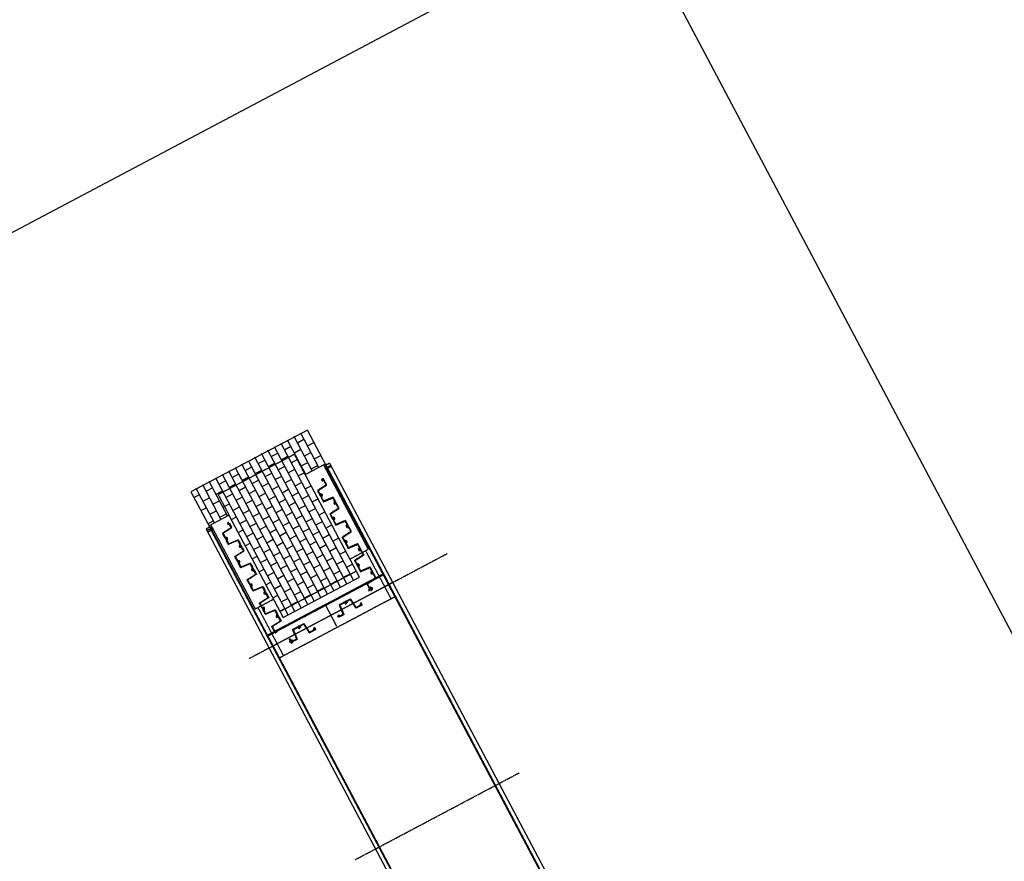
# Model space of a CAD drawing. Header units: millimetres. Extents: x -719417711 to 8331457056, y 1358857702 to 5726797456.
# Tile 64 of 71: x 7530268098 to 7530289763, y 5726747330 to 5726765845. Entities that reach past the tile are written whole.
import ezdxf

# ---------------------------------------------------------------- set-up
doc = ezdxf.new("R2010")
doc.units = ezdxf.units.MM
doc.set_wipeout_variables(frame=1)
for name, pattern in [('mp3', [6.25, 4.75, -1.5]), ('mp3a', [3.125, 2.25, -0.875]), ('mp7a', [6.875, 4.75, -0.875, 0.375, -0.875])]:
    doc.linetypes.add(name, pattern=pattern)
for name, color, linetype in [('1 cienka', 4, 'Continuous'), ('2 osie 05', 4, 'mp7a'), ('3 przerywana 02', 6, 'mp3'), ('3 przerywana 05', 6, 'mp3a'), ('4 średnia', 3, 'Continuous'), ('9 kreskowanie', 8, 'Continuous')]:
    doc.layers.add(name, color=color, linetype=linetype)
doc.layers.add('6 pomoc 01', color=1, linetype='Continuous', plot=False)
doc.layers.add('7 view', color=1, linetype='Continuous', plot=False)

# ---------------------------------------------------------------- blocks, each defined once
blk = doc.blocks.new('A$C67C76F72')
at = {"linetype": 'ByBlock'}
blk.add_lwpolyline([(7, -57), (15, -57, 0.955033), (16, -48), (12, -48, -0.326454), (11, -46), (11, -5, -0.394812), (12, -4), (26, -4, -0.302776), (27, -4), (26, -12, 0.134248), (26, -13, 0.201466), (26, -13, 0.112644), (26, -13, -0.000989), (27, -13), (33, -12, 0.229368), (34, -12), (34, 0), (34, 12, 0.229368), (33, 12), (27, 13, -0.000989), (26, 13, 0.112644), (26, 13, 0.201466), (26, 13, 0.134248), (26, 11), (27, 4, -0.302776), (26, 3), (12, 3, -0.394812), (11, 5), (14, 36), (14, 39, 0.414214), (12, 40), (1, 40, 0.414214), (1, 39), (1, 34, 0.223033), (1, 33, 0.175013), (3, 33, -0.100944), (7, 34, -0.381837), (8, 33, -0.027955), (8, 32, -0.05302), (6, 21), (-17, 21, -0.348414), (-17, 22), (-18, 33, -0.376704), (-18, 34, -0.073947), (-17, 34, -0.038016), (-14, 33, 0.131421), (-12, 33, 0.377231), (-12, 34), (-12, 39, 0.302776), (-12, 40), (-23, 40, 0.166667), (-24, 39), (-24, 37), (-22, 21, -0.256842), (-23, 17, 0.099871), (-27, 10), (-27, 8, 0.35843), (-25, 6), (-18, 6, 0.297635), (-17, 8, -0.264227), (-14, 13, -0.276596), (-4, 13, -0.26364), (0, 6), (0, -6, -0.217098), (-5, -14, -0.256723), (-11, -14, -0.081018), (-15, -11, -0.205831), (-17, -8, 0.382065), (-19, -6), (-25, -6, 0.487204), (-26, -12, 0.376288), (-3, -23, -0.190051), (0, -23, -0.325184), (2, -25), (2, -46, -0.326454), (1, -48), (-3, -48, 0.955033), (-2, -57), (6, -57)], format="xyb", dxfattribs=at)
blk = doc.blocks.new('A$C4C506A5B')
at = {"elevation": 0}
for points in [[(-2702, 1232, -0.33472), (-2677, 1252), (-2671, 1252, -0.413817), (-2669, 1250), (-2669, 1249, 0.414214), (-2667, 1247), (-2659, 1247, 0.414214), (-2657, 1249), (-2657, 1250, -0.413817), (-2655, 1252), (-2629, 1252, -0.413817), (-2627, 1250), (-2627, 1249, 0.414214), (-2625, 1247), (-2617, 1247, 0.414214), (-2615, 1249), (-2615, 1250, -0.413817), (-2613, 1252), (-2589, 1252, -0.388899), (-2585, 1248), (-2566, 1027, 0.388899), (-2562, 1023), (-2456, 1023, 0.414214), (-2452, 1027), (-2452, 1034), (-2452, 1041, -0.414214), (-2450, 1043), (-2438, 1043, -0.414214), (-2437, 1042), (-2437, 1042), (-2437, 1039, 0.255924), (-2436, 1038, 0.292221), (-2427, 1038, 0.255924), (-2426, 1039), (-2426, 1058, 0.255924), (-2427, 1059, 0.292221), (-2436, 1059, 0.255924), (-2437, 1058), (-2437, 1055), (-2437, 1055, -0.414214), (-2438, 1054), (-2450, 1054, -0.414214), (-2452, 1056), (-2452, 1059, 0.414214), (-2454, 1061), (-2461, 1061, 0.414214), (-2463, 1059), (-2463, 1054), (-2463, 1036, -0.414214), (-2465, 1034), (-2482, 1034, -0.414214), (-2484, 1036), (-2484, 1037, 0.414214), (-2486, 1039), (-2494, 1039, 0.414214), (-2496, 1037), (-2496, 1036, -0.414214), (-2498, 1034), (-2513, 1034, -0.414214), (-2515, 1036), (-2515, 1037, 0.414214), (-2517, 1039), (-2525, 1039, 0.414214), (-2527, 1037), (-2527, 1036, -0.414214), (-2529, 1034), (-2552, 1034, -0.388899), (-2556, 1038), (-2575, 1259, 0.388899), (-2579, 1263), (-2677, 1263, 0.173916), (-2701, 1254, -0.453396), (-2705, 1254, 0.658512), (-2741, 1248, 0.483077), (-2738, 1244), (-2732, 1244, 0.338563), (-2730, 1246, -0.875564), (-2713, 1243), (-2713, 1231, -0.875564), (-2730, 1229, 0.338563), (-2732, 1231), (-2738, 1231, 0.483077), (-2741, 1227, 0.88603), (-2702, 1231)], [(-2411, 1055, 0.88603), (-2450, 1059, 0.483077), (-2447, 1055), (-2441, 1055, 0.338563), (-2439, 1057, -0.875564), (-2422, 1054), (-2422, 1042, -0.875564), (-2439, 1040, 0.338563), (-2441, 1042), (-2447, 1042, 0.483077), (-2450, 1038, 0.658512), (-2415, 1032, -0.453396), (-2410, 1032, 0.173916), (-2386, 1023), (-2288, 1023, 0.388899), (-2284, 1027), (-2265, 1248, -0.388899), (-2261, 1252), (-2238, 1252, -0.414214), (-2236, 1250), (-2236, 1249, 0.414214), (-2234, 1247), (-2226, 1247, 0.414214), (-2224, 1249), (-2224, 1250, -0.414214), (-2222, 1252), (-2207, 1252, -0.414214), (-2205, 1250), (-2205, 1249, 0.414214), (-2203, 1247), (-2195, 1247, 0.414214), (-2193, 1249), (-2193, 1250, -0.414214), (-2191, 1252), (-2174, 1252, -0.414214), (-2172, 1250), (-2172, 1232), (-2172, 1226, 0.414214), (-2170, 1224), (-2163, 1224, 0.414214), (-2161, 1226), (-2161, 1230, -0.414214), (-2159, 1232), (-2147, 1232, -0.414214), (-2146, 1231), (-2146, 1231), (-2146, 1228, 0.255924), (-2145, 1227, 0.292221), (-2136, 1227, 0.255924), (-2135, 1228), (-2135, 1247, 0.255924), (-2136, 1248, 0.292221), (-2145, 1248, 0.255924), (-2146, 1247), (-2146, 1244), (-2146, 1244, -0.414214), (-2147, 1243), (-2159, 1243, -0.414214), (-2161, 1245), (-2161, 1252), (-2161, 1259, 0.414214), (-2165, 1263), (-2271, 1263, 0.388899), (-2275, 1259), (-2295, 1038, -0.388899), (-2299, 1034), (-2323, 1034, -0.413817), (-2325, 1036), (-2325, 1037, 0.414214), (-2327, 1039), (-2335, 1039, 0.414214), (-2337, 1037), (-2337, 1036, -0.413817), (-2338, 1034), (-2365, 1034, -0.413817), (-2367, 1036), (-2367, 1037, 0.414214), (-2369, 1039), (-2377, 1039, 0.414214), (-2379, 1037), (-2379, 1036, -0.413817), (-2380, 1034), (-2386, 1034, -0.33472), (-2411, 1054)], [(-2121, 1232, -0.33472), (-2096, 1252), (-2090, 1252, -0.413817), (-2089, 1250), (-2089, 1249, 0.414214), (-2087, 1247), (-2079, 1247, 0.414214), (-2077, 1249), (-2077, 1250, -0.413817), (-2075, 1252), (-2048, 1252, -0.413817), (-2047, 1250), (-2047, 1249, 0.414214), (-2045, 1247), (-2037, 1247, 0.414214), (-2035, 1249), (-2035, 1250, -0.413817), (-2033, 1252), (-2009, 1252, -0.388899), (-2005, 1248), (-1985, 1027, 0.388899), (-1981, 1023), (-1875, 1023, 0.414214), (-1871, 1027), (-1871, 1034), (-1871, 1041, -0.414214), (-1869, 1043), (-1857, 1043, -0.414214), (-1856, 1042), (-1856, 1042), (-1856, 1039, 0.255924), (-1855, 1038, 0.292221), (-1846, 1038, 0.255924), (-1845, 1039), (-1845, 1058, 0.255924), (-1846, 1059, 0.292221), (-1855, 1059, 0.255924), (-1856, 1058), (-1856, 1055), (-1856, 1055, -0.414214), (-1857, 1054), (-1869, 1054, -0.414214), (-1871, 1056), (-1871, 1059, 0.414214), (-1873, 1061), (-1880, 1061, 0.414214), (-1882, 1059), (-1882, 1054), (-1882, 1036, -0.414214), (-1884, 1034), (-1901, 1034, -0.414214), (-1903, 1036), (-1903, 1037, 0.414214), (-1905, 1039), (-1913, 1039, 0.414214), (-1915, 1037), (-1915, 1036, -0.414214), (-1917, 1034), (-1932, 1034, -0.414214), (-1934, 1036), (-1934, 1037, 0.414214), (-1936, 1039), (-1944, 1039, 0.414214), (-1946, 1037), (-1946, 1036, -0.414214), (-1948, 1034), (-1971, 1034, -0.388899), (-1975, 1038), (-1994, 1259, 0.388899), (-1998, 1263), (-2096, 1263, 0.173916), (-2120, 1254, -0.453396), (-2125, 1254, 0.658512), (-2160, 1248, 0.483077), (-2157, 1244), (-2151, 1244, 0.338563), (-2149, 1246, -0.875564), (-2132, 1243), (-2132, 1231, -0.875564), (-2149, 1229, 0.338563), (-2151, 1231), (-2157, 1231, 0.483077), (-2160, 1227, 0.88603), (-2121, 1231)], [(-1831, 1055, 0.88603), (-1869, 1059, 0.483077), (-1866, 1055), (-1861, 1055, 0.338563), (-1859, 1057, -0.875564), (-1842, 1054), (-1842, 1042, -0.875564), (-1859, 1040, 0.338563), (-1861, 1042), (-1866, 1042, 0.483077), (-1869, 1038, 0.658512), (-1834, 1032, -0.453396), (-1830, 1032, 0.173916), (-1806, 1023), (-1708, 1023, 0.388899), (-1704, 1027), (-1685, 1248, -0.388899), (-1681, 1252), (-1658, 1252, -0.414214), (-1656, 1250), (-1656, 1249, 0.414214), (-1654, 1247), (-1646, 1247, 0.414214), (-1644, 1249), (-1644, 1250, -0.414214), (-1642, 1252), (-1627, 1252, -0.414214), (-1625, 1250), (-1625, 1249, 0.414214), (-1623, 1247), (-1615, 1247, 0.414214), (-1613, 1249), (-1613, 1250, -0.414214), (-1611, 1252), (-1594, 1252, -0.414214), (-1592, 1250), (-1592, 1232), (-1592, 1226, 0.414214), (-1590, 1224), (-1583, 1224, 0.414214), (-1581, 1226), (-1581, 1230, -0.414214), (-1579, 1232), (-1567, 1232, -0.414214), (-1566, 1231), (-1566, 1231), (-1566, 1228, 0.255924), (-1565, 1227, 0.292221), (-1556, 1227, 0.255924), (-1555, 1228), (-1555, 1247, 0.255924), (-1556, 1248, 0.292221), (-1565, 1248, 0.255924), (-1566, 1247), (-1566, 1244), (-1566, 1244, -0.414214), (-1567, 1243), (-1579, 1243, -0.414214), (-1581, 1245), (-1581, 1252), (-1581, 1259, 0.414214), (-1585, 1263), (-1691, 1263, 0.388899), (-1695, 1259), (-1714, 1038, -0.388899), (-1718, 1034), (-1742, 1034, -0.413817), (-1744, 1036), (-1744, 1037, 0.414214), (-1746, 1039), (-1754, 1039, 0.414214), (-1756, 1037), (-1756, 1036, -0.413817), (-1758, 1034), (-1784, 1034, -0.413817), (-1786, 1036), (-1786, 1037, 0.414214), (-1788, 1039), (-1796, 1039, 0.414214), (-1798, 1037), (-1798, 1036, -0.413817), (-1800, 1034), (-1805, 1034, -0.33472), (-1831, 1054)], [(-1541, 1232, -0.33472), (-1515, 1252), (-1510, 1252, -0.413817), (-1508, 1250), (-1508, 1249, 0.414214), (-1506, 1247), (-1498, 1247, 0.414214), (-1496, 1249), (-1496, 1250, -0.413817), (-1494, 1252), (-1468, 1252, -0.413817), (-1466, 1250), (-1466, 1249, 0.414214), (-1464, 1247), (-1456, 1247, 0.414214), (-1454, 1249), (-1454, 1250, -0.413817), (-1452, 1252), (-1428, 1252, -0.388899), (-1424, 1248), (-1405, 1027, 0.388899), (-1401, 1023), (-1295, 1023, 0.414214), (-1291, 1027), (-1291, 1034), (-1291, 1041, -0.414214), (-1289, 1043), (-1277, 1043, -0.414214), (-1276, 1042), (-1276, 1042), (-1276, 1039, 0.255924), (-1275, 1038, 0.292221), (-1266, 1038, 0.255924), (-1265, 1039), (-1265, 1058, 0.255924), (-1266, 1059, 0.292221), (-1275, 1059, 0.255924), (-1276, 1058), (-1276, 1055), (-1276, 1055, -0.414214), (-1277, 1054), (-1289, 1054, -0.414214), (-1291, 1056), (-1291, 1059, 0.414214), (-1293, 1061), (-1300, 1061, 0.414214), (-1302, 1059), (-1302, 1054), (-1302, 1036, -0.414214), (-1304, 1034), (-1321, 1034, -0.414214), (-1323, 1036), (-1323, 1037, 0.414214), (-1325, 1039), (-1333, 1039, 0.414214), (-1335, 1037), (-1335, 1036, -0.414214), (-1337, 1034), (-1352, 1034, -0.414214), (-1354, 1036), (-1354, 1037, 0.414214), (-1356, 1039), (-1364, 1039, 0.414214), (-1366, 1037), (-1366, 1036, -0.414214), (-1368, 1034), (-1391, 1034, -0.388899), (-1395, 1038), (-1414, 1259, 0.388899), (-1418, 1263), (-1516, 1263, 0.173916), (-1540, 1254, -0.453396), (-1544, 1254, 0.658512), (-1579, 1248, 0.483077), (-1576, 1244), (-1571, 1244, 0.338563), (-1569, 1246, -0.875564), (-1552, 1243), (-1552, 1231, -0.875564), (-1569, 1229, 0.338563), (-1571, 1231), (-1576, 1231, 0.483077), (-1579, 1227, 0.88603), (-1541, 1231)], [(-1251, 1055, 0.88603), (-1290, 1059, 0.483077), (-1287, 1055), (-1281, 1055, 0.338563), (-1279, 1057, -0.875564), (-1262, 1054), (-1262, 1042, -0.875564), (-1279, 1040, 0.338563), (-1281, 1042), (-1287, 1042, 0.483077), (-1290, 1038, 0.658512), (-1255, 1032, -0.453396), (-1250, 1032, 0.173916), (-1226, 1023), (-1128, 1023, 0.388899), (-1124, 1027), (-1105, 1248, -0.388899), (-1101, 1252), (-1078, 1252, -0.414214), (-1076, 1250), (-1076, 1249, 0.414214), (-1074, 1247), (-1066, 1247, 0.414214), (-1064, 1249), (-1064, 1250, -0.414214), (-1062, 1252), (-1047, 1252, -0.414214), (-1045, 1250), (-1045, 1249, 0.414214), (-1043, 1247), (-1035, 1247, 0.414214), (-1033, 1249), (-1033, 1250, -0.414214), (-1031, 1252), (-1014, 1252, -0.414214), (-1012, 1250), (-1012, 1232), (-1012, 1226, 0.414214), (-1010, 1224), (-1003, 1224, 0.414214), (-1001, 1226), (-1001, 1230, -0.414214), (-999, 1232), (-987, 1232, -0.414214), (-986, 1231), (-986, 1231), (-986, 1228, 0.255924), (-985, 1227, 0.292221), (-976, 1227, 0.255924), (-975, 1228), (-975, 1247, 0.255924), (-976, 1248, 0.292221), (-985, 1248, 0.255924), (-986, 1247), (-986, 1244), (-986, 1244, -0.414214), (-987, 1243), (-999, 1243, -0.414214), (-1001, 1245), (-1001, 1252), (-1001, 1259, 0.414214), (-1005, 1263), (-1111, 1263, 0.388899), (-1115, 1259), (-1135, 1038, -0.388899), (-1139, 1034), (-1163, 1034, -0.413817), (-1165, 1036), (-1165, 1037, 0.414214), (-1167, 1039), (-1175, 1039, 0.414214), (-1177, 1037), (-1177, 1036, -0.413817), (-1179, 1034), (-1205, 1034, -0.413817), (-1207, 1036), (-1207, 1037, 0.414214), (-1209, 1039), (-1217, 1039, 0.414214), (-1219, 1037), (-1219, 1036, -0.413817), (-1221, 1034), (-1226, 1034, -0.33472), (-1251, 1054)], [(-961, 1232, -0.33472), (-936, 1252), (-931, 1252, -0.413817), (-929, 1250), (-929, 1249, 0.414214), (-927, 1247), (-919, 1247, 0.414214), (-917, 1249), (-917, 1250, -0.413817), (-915, 1252), (-889, 1252, -0.413817), (-887, 1250), (-887, 1249, 0.414214), (-885, 1247), (-877, 1247, 0.414214), (-875, 1249), (-875, 1250, -0.413817), (-873, 1252), (-849, 1252, -0.388899), (-845, 1248), (-825, 1027, 0.388899), (-821, 1023), (-715, 1023, 0.414214), (-711, 1027), (-711, 1034), (-711, 1041, -0.414214), (-709, 1043), (-697, 1043, -0.414214), (-696, 1042), (-696, 1042), (-696, 1039, 0.255924), (-695, 1038, 0.292221), (-686, 1038, 0.255924), (-685, 1039), (-685, 1058, 0.255924), (-686, 1059, 0.292221), (-695, 1059, 0.255924), (-696, 1058), (-696, 1055), (-696, 1055, -0.414214), (-697, 1054), (-709, 1054, -0.414214), (-711, 1056), (-711, 1059, 0.414214), (-713, 1061), (-720, 1061, 0.414214), (-722, 1059), (-722, 1054), (-722, 1036, -0.414214), (-724, 1034), (-741, 1034, -0.414214), (-743, 1036), (-743, 1037, 0.414214), (-745, 1039), (-753, 1039, 0.414214), (-755, 1037), (-755, 1036, -0.414214), (-757, 1034), (-772, 1034, -0.414214), (-774, 1036), (-774, 1037, 0.414214), (-776, 1039), (-784, 1039, 0.414214), (-786, 1037), (-786, 1036, -0.414214), (-788, 1034), (-811, 1034, -0.388899), (-815, 1038), (-834, 1259, 0.388899), (-838, 1263), (-936, 1263, 0.173916), (-960, 1254, -0.453396), (-965, 1254, 0.658512), (-1000, 1248, 0.483077), (-997, 1244), (-991, 1244, 0.338563), (-989, 1246, -0.875564), (-972, 1243), (-972, 1231, -0.875564), (-989, 1229, 0.338563), (-991, 1231), (-997, 1231, 0.483077), (-1000, 1227, 0.88603), (-961, 1231)], [(-672, 1055, 0.88603), (-710, 1059, 0.483077), (-707, 1055), (-701, 1055, 0.338563), (-699, 1057, -0.875564), (-683, 1054), (-683, 1042, -0.875564), (-699, 1040, 0.338563), (-701, 1042), (-707, 1042, 0.483077), (-710, 1038, 0.658512), (-675, 1032, -0.453396), (-670, 1032, 0.173916), (-646, 1023), (-549, 1023, 0.388899), (-545, 1027), (-525, 1248, -0.388899), (-521, 1252), (-498, 1252, -0.414214), (-496, 1250), (-496, 1249, 0.414214), (-494, 1247), (-486, 1247, 0.414214), (-484, 1249), (-484, 1250, -0.414214), (-482, 1252), (-467, 1252, -0.414214), (-465, 1250), (-465, 1249, 0.414214), (-463, 1247), (-455, 1247, 0.414214), (-453, 1249), (-453, 1250, -0.414214), (-451, 1252), (-435, 1252, -0.414214), (-433, 1250), (-433, 1232), (-433, 1226, 0.414214), (-431, 1224), (-424, 1224, 0.414214), (-422, 1226), (-422, 1230, -0.414214), (-420, 1232), (-408, 1232, -0.414214), (-407, 1231), (-407, 1231), (-407, 1228, 0.255924), (-406, 1227, 0.292221), (-396, 1227, 0.255924), (-396, 1228), (-396, 1247, 0.255924), (-396, 1248, 0.292221), (-406, 1248, 0.255924), (-407, 1247), (-407, 1244), (-407, 1244, -0.414214), (-408, 1243), (-420, 1243, -0.414214), (-422, 1245), (-422, 1252), (-422, 1259, 0.414214), (-426, 1263), (-531, 1263, 0.388899), (-535, 1259), (-555, 1038, -0.388899), (-559, 1034), (-583, 1034, -0.413817), (-585, 1036), (-585, 1037, 0.414214), (-587, 1039), (-595, 1039, 0.414214), (-597, 1037), (-597, 1036, -0.413817), (-599, 1034), (-625, 1034, -0.413817), (-627, 1036), (-627, 1037, 0.414214), (-629, 1039), (-637, 1039, 0.414214), (-639, 1037), (-639, 1036, -0.413817), (-641, 1034), (-646, 1034, -0.33472), (-671, 1054)], [(-381, 1232, -0.33472), (-356, 1252), (-351, 1252, -0.413817), (-349, 1250), (-349, 1249, 0.414214), (-347, 1247), (-339, 1247, 0.414214), (-337, 1249), (-337, 1250, -0.413817), (-335, 1252), (-309, 1252, -0.413817), (-307, 1250), (-307, 1249, 0.414214), (-305, 1247), (-297, 1247, 0.414214), (-295, 1249), (-295, 1250, -0.413817), (-293, 1252), (-269, 1252, -0.388899), (-265, 1248), (-245, 1027, 0.388899), (-241, 1023), (-136, 1023, 0.414214), (-132, 1027), (-132, 1034), (-132, 1041, -0.414214), (-130, 1043), (-118, 1043, -0.414214), (-117, 1042), (-117, 1042), (-117, 1039, 0.255924), (-116, 1038, 0.292221), (-106, 1038, 0.255924), (-106, 1039), (-106, 1058, 0.255924), (-106, 1059, 0.292221), (-116, 1059, 0.255924), (-117, 1058), (-117, 1055), (-117, 1055, -0.414214), (-118, 1054), (-130, 1054, -0.414214), (-132, 1056), (-132, 1059, 0.414214), (-134, 1061), (-141, 1061, 0.414214), (-143, 1059), (-143, 1054), (-143, 1036, -0.414214), (-145, 1034), (-161, 1034, -0.414214), (-163, 1036), (-163, 1037, 0.414214), (-165, 1039), (-173, 1039, 0.414214), (-175, 1037), (-175, 1036, -0.414214), (-177, 1034), (-192, 1034, -0.414214), (-194, 1036), (-194, 1037, 0.414214), (-196, 1039), (-204, 1039, 0.414214), (-206, 1037), (-206, 1036, -0.414214), (-208, 1034), (-231, 1034, -0.388899), (-235, 1038), (-255, 1259, 0.388899), (-259, 1263), (-356, 1263, 0.173916), (-380, 1254, -0.453396), (-385, 1254, 0.658512), (-420, 1248, 0.483077), (-417, 1244), (-411, 1244, 0.338563), (-409, 1246, -0.875564), (-393, 1243), (-393, 1231, -0.875564), (-409, 1229, 0.338563), (-411, 1231), (-417, 1231, 0.483077), (-420, 1227, 0.88603), (-382, 1231)]]:
    blk.add_lwpolyline(points, format="xyb", close=True, dxfattribs=at)
for points in [[(88, 688, -0.88603), (84, 726, -0.483077), (88, 723), (88, 717, -0.338563), (86, 715, 0.875564), (89, 699), (101, 699, 0.875564), (103, 715, -0.338563), (101, 717), (101, 723, -0.483077), (105, 726, -0.658512), (111, 691, 0.453396), (111, 686, -0.173916), (120, 662), (120, 565, -0.388899), (116, 561), (-105, 541, 0.388899), (-109, 537), (-109, 514, 0.414214), (-107, 512), (-106, 512, -0.414214), (-104, 510), (-104, 502, -0.414214), (-106, 500), (-107, 500, 0.414214), (-109, 498), (-109, 483, 0.414214), (-107, 481), (-106, 481, -0.414214), (-104, 479), (-104, 471, -0.414214), (-106, 469), (-107, 469, 0.414214), (-109, 467), (-109, 451, 0.414214), (-107, 449), (-89, 449), (-84, 449, -0.414214), (-82, 447), (-82, 440, -0.414214), (-84, 438), (-87, 438, 0.414214), (-89, 436), (-89, 424, 0.414214), (-88, 423), (-88, 423), (-85, 423, -0.255924), (-84, 422, -0.292221), (-84, 413, -0.255924), (-85, 412), (-104, 412, -0.255924), (-105, 413, -0.292221), (-105, 422, -0.255924), (-104, 423), (-101, 423), (-101, 423, 0.414214), (-100, 424), (-100, 436, 0.414214), (-102, 438), (-109, 438), (-116, 438, -0.414214), (-120, 442), (-120, 547, -0.388899), (-116, 551), (105, 571, 0.388899), (109, 575), (109, 599, 0.413817), (107, 601), (106, 601, -0.414214), (104, 603), (104, 611, -0.414214), (106, 613), (107, 613, 0.413817), (109, 615), (109, 641, 0.413817), (107, 643), (106, 643, -0.414214), (104, 645), (104, 653, -0.414214), (106, 655), (107, 655, 0.413817), (109, 657), (109, 662, 0.33472), (89, 688)], [(-89, 398, 0.33472), (-109, 372), (-109, 367, 0.413817), (-107, 365), (-106, 365, -0.414214), (-104, 363), (-104, 355, -0.414214), (-106, 353), (-107, 353, 0.413817), (-109, 351), (-109, 325, 0.413817), (-107, 323), (-106, 323, -0.414214), (-104, 321), (-104, 313, -0.414214), (-106, 311), (-107, 311, 0.413817), (-109, 309), (-109, 285, 0.388899), (-105, 281), (116, 261, -0.388899), (120, 257), (120, 152, -0.414214), (116, 148), (109, 148), (102, 148, 0.414214), (100, 146), (100, 134, 0.414214), (101, 133), (101, 133), (104, 133, -0.255924), (105, 132, -0.292221), (105, 123, -0.255924), (104, 122), (85, 122, -0.255924), (84, 123, -0.292221), (84, 132, -0.255924), (85, 133), (88, 133), (88, 133, 0.414214), (89, 134), (89, 146, 0.414214), (87, 148), (84, 148, -0.414214), (82, 150), (82, 157, -0.414214), (84, 159), (89, 159), (107, 159, 0.414214), (109, 161), (109, 177, 0.414214), (107, 179), (106, 179, -0.414214), (104, 181), (104, 189, -0.414214), (106, 191), (107, 191, 0.414214), (109, 193), (109, 208, 0.414214), (107, 210), (106, 210, -0.414214), (104, 212), (104, 220, -0.414214), (106, 222), (107, 222, 0.414214), (109, 224), (109, 247, 0.388899), (105, 251), (-116, 271, -0.388899), (-120, 275), (-120, 372, -0.173916), (-111, 396, 0.453396), (-111, 401, -0.658512), (-105, 436, -0.483077), (-101, 433), (-101, 427, -0.338563), (-103, 425, 0.875564), (-101, 409), (-89, 409, 0.875564), (-86, 425, -0.338563), (-88, 427), (-88, 433, -0.483077), (-84, 436, -0.88603), (-88, 398)], [(88, -472, -0.88603), (84, -434, -0.483077), (88, -437), (88, -443, -0.338563), (86, -445, 0.875564), (89, -461), (101, -461, 0.875564), (103, -445, -0.338563), (101, -443), (101, -437, -0.483077), (105, -434, -0.658512), (111, -469, 0.453396), (111, -474, -0.173916), (120, -498), (120, -595, -0.388899), (116, -599), (-105, -619, 0.388899), (-109, -623), (-109, -646, 0.414214), (-107, -648), (-106, -648, -0.414214), (-104, -650), (-104, -658, -0.414214), (-106, -660), (-107, -660, 0.414214), (-109, -662), (-109, -677, 0.414214), (-107, -679), (-106, -679, -0.414214), (-104, -681), (-104, -689, -0.414214), (-106, -691), (-107, -691, 0.414214), (-109, -693), (-109, -709, 0.414214), (-107, -711), (-89, -711), (-84, -711, -0.414214), (-82, -713), (-82, -720, -0.414214), (-84, -722), (-87, -722, 0.414214), (-89, -724), (-89, -736, 0.414214), (-88, -737), (-88, -737), (-85, -737, -0.255924), (-84, -738, -0.292221), (-84, -747, -0.255924), (-85, -748), (-104, -748, -0.255924), (-105, -747, -0.292221), (-105, -738, -0.255924), (-104, -737), (-101, -737), (-101, -737, 0.414214), (-100, -736), (-100, -724, 0.414214), (-102, -722), (-109, -722), (-116, -722, -0.414214), (-120, -718), (-120, -613, -0.388899), (-116, -609), (105, -589, 0.388899), (109, -585), (109, -561, 0.413817), (107, -559), (106, -559, -0.414214), (104, -557), (104, -549, -0.414214), (106, -547), (107, -547, 0.413817), (109, -545), (109, -519, 0.413817), (107, -517), (106, -517, -0.414214), (104, -515), (104, -507, -0.414214), (106, -505), (107, -505, 0.413817), (109, -503), (109, -498, 0.33472), (89, -472)], [(-89, -762, 0.33472), (-109, -788), (-109, -793, 0.413817), (-107, -795), (-106, -795, -0.414214), (-104, -797), (-104, -805, -0.414214), (-106, -807), (-107, -807, 0.413817), (-109, -809), (-109, -835, 0.413817), (-107, -837), (-106, -837, -0.414214), (-104, -839), (-104, -847, -0.414214), (-106, -849), (-107, -849, 0.413817), (-109, -851), (-109, -875, 0.388899), (-105, -879), (116, -899, -0.388899), (120, -903), (120, -1008, -0.414214), (116, -1012), (109, -1012), (102, -1012, 0.414214), (100, -1014), (100, -1026, 0.414214), (101, -1027), (101, -1027), (104, -1027, -0.255924), (105, -1028, -0.292221), (105, -1037, -0.255924), (104, -1038), (85, -1038, -0.255924), (84, -1037, -0.292221), (84, -1028, -0.255924), (85, -1027), (88, -1027), (88, -1027, 0.414214), (89, -1026), (89, -1014, 0.414214), (87, -1012), (84, -1012, -0.414214), (82, -1010), (82, -1003, -0.414214), (84, -1001), (89, -1001), (107, -1001, 0.414214), (109, -999), (109, -983, 0.414214), (107, -981), (106, -981, -0.414214), (104, -979), (104, -971, -0.414214), (106, -969), (107, -969, 0.414214), (109, -967), (109, -952, 0.414214), (107, -950), (106, -950, -0.414214), (104, -948), (104, -940, -0.414214), (106, -938), (107, -938, 0.414214), (109, -936), (109, -913, 0.388899), (105, -909), (-116, -889, -0.388899), (-120, -885), (-120, -788, -0.173916), (-111, -764, 0.453396), (-111, -759, -0.658512), (-105, -724, -0.483077), (-101, -727), (-101, -733, -0.338563), (-103, -735, 0.875564), (-101, -751), (-89, -751, 0.875564), (-86, -735, -0.338563), (-88, -733), (-88, -727, -0.483077), (-84, -724, -0.88603), (-88, -762)], [(-2587, -1233, -0.88603), (-2549, -1229, -0.483077), (-2552, -1232), (-2558, -1232, -0.338563), (-2560, -1231, 0.875564), (-2576, -1233), (-2576, -1245, 0.875564), (-2560, -1247, -0.338563), (-2558, -1246), (-2552, -1246, -0.483077), (-2549, -1249, -0.658512), (-2584, -1256, 0.453396), (-2589, -1255, -0.173916), (-2613, -1264), (-2710, -1264, -0.388899), (-2714, -1261), (-2734, -1039, 0.388899), (-2738, -1035), (-2761, -1035, 0.414214), (-2763, -1037), (-2763, -1038, -0.414214), (-2765, -1040), (-2773, -1040, -0.414214), (-2775, -1038), (-2775, -1037, 0.414214), (-2777, -1035), (-2792, -1035, 0.414214), (-2794, -1037), (-2794, -1038, -0.414214), (-2796, -1040), (-2804, -1040, -0.414214), (-2806, -1038), (-2806, -1037, 0.414214), (-2808, -1035), (-2824, -1035, 0.414214), (-2826, -1037), (-2826, -1055), (-2826, -1061, -0.414214), (-2828, -1063), (-2835, -1063, -0.414214), (-2837, -1061), (-2837, -1057, 0.414214), (-2839, -1055), (-2851, -1055, 0.414214), (-2852, -1056), (-2852, -1057), (-2852, -1059, -0.255924), (-2853, -1061, -0.292221), (-2862, -1061, -0.255924), (-2863, -1059), (-2863, -1041, -0.255924), (-2862, -1039, -0.292221), (-2853, -1039, -0.255924), (-2852, -1041), (-2852, -1043), (-2852, -1043, 0.414214), (-2851, -1044), (-2839, -1044, 0.414214), (-2837, -1042), (-2837, -1035), (-2837, -1028, -0.414214), (-2833, -1024), (-2728, -1024, -0.388899), (-2724, -1028), (-2704, -1250, 0.388899), (-2700, -1253), (-2676, -1253, 0.413817), (-2674, -1251), (-2674, -1250, -0.414214), (-2672, -1248), (-2664, -1248, -0.414214), (-2662, -1250), (-2662, -1251, 0.413817), (-2660, -1253), (-2634, -1253, 0.413817), (-2632, -1251), (-2632, -1250, -0.414214), (-2630, -1248), (-2622, -1248, -0.414214), (-2620, -1250), (-2620, -1251, 0.413817), (-2618, -1253), (-2613, -1253, 0.33472), (-2587, -1233)], [(-2298, -1056, 0.33472), (-2323, -1035), (-2329, -1035, 0.413817), (-2331, -1037), (-2331, -1038, -0.414214), (-2333, -1040), (-2341, -1040, -0.414214), (-2343, -1038), (-2343, -1037, 0.413817), (-2345, -1035), (-2371, -1035, 0.413817), (-2373, -1037), (-2373, -1038, -0.414214), (-2375, -1040), (-2383, -1040, -0.414214), (-2385, -1038), (-2385, -1037, 0.413817), (-2387, -1035), (-2411, -1035, 0.388899), (-2415, -1039), (-2434, -1261, -0.388899), (-2438, -1264), (-2544, -1264, -0.414214), (-2548, -1260), (-2548, -1253), (-2548, -1246, 0.414214), (-2550, -1244), (-2562, -1244, 0.414214), (-2563, -1245), (-2563, -1246), (-2563, -1248, -0.255924), (-2564, -1250, -0.292221), (-2573, -1250, -0.255924), (-2574, -1248), (-2574, -1230, -0.255924), (-2573, -1228, -0.292221), (-2564, -1228, -0.255924), (-2563, -1230), (-2563, -1232), (-2563, -1232, 0.414214), (-2562, -1233), (-2550, -1233, 0.414214), (-2548, -1231), (-2548, -1228, -0.414214), (-2546, -1226), (-2539, -1226, -0.414214), (-2537, -1228), (-2537, -1233), (-2537, -1251, 0.414214), (-2535, -1253), (-2518, -1253, 0.414214), (-2516, -1251), (-2516, -1250, -0.414214), (-2514, -1248), (-2506, -1248, -0.414214), (-2504, -1250), (-2504, -1251, 0.414214), (-2502, -1253), (-2487, -1253, 0.414214), (-2485, -1251), (-2485, -1250, -0.414214), (-2483, -1248), (-2475, -1248, -0.414214), (-2473, -1250), (-2473, -1251, 0.414214), (-2471, -1253), (-2448, -1253, 0.388899), (-2444, -1250), (-2425, -1028, -0.388899), (-2421, -1024), (-2323, -1024, -0.173916), (-2299, -1034, 0.453396), (-2295, -1033, -0.658512), (-2259, -1040, -0.483077), (-2262, -1043), (-2268, -1043, -0.338563), (-2270, -1042, 0.875564), (-2287, -1044), (-2287, -1056, 0.875564), (-2270, -1058, -0.338563), (-2268, -1057), (-2262, -1057, -0.483077), (-2259, -1060, -0.88603), (-2298, -1056)], [(-2008, -1233, -0.88603), (-1969, -1229, -0.483077), (-1972, -1232), (-1978, -1232, -0.338563), (-1980, -1231, 0.875564), (-1997, -1233), (-1997, -1245, 0.875564), (-1980, -1247, -0.338563), (-1978, -1246), (-1972, -1246, -0.483077), (-1969, -1249, -0.658512), (-2005, -1256, 0.453396), (-2009, -1255, -0.173916), (-2033, -1264), (-2131, -1264, -0.388899), (-2135, -1261), (-2154, -1039, 0.388899), (-2158, -1035), (-2181, -1035, 0.414214), (-2183, -1037), (-2183, -1038, -0.414214), (-2185, -1040), (-2193, -1040, -0.414214), (-2195, -1038), (-2195, -1037, 0.414214), (-2197, -1035), (-2212, -1035, 0.414214), (-2214, -1037), (-2214, -1038, -0.414214), (-2216, -1040), (-2224, -1040, -0.414214), (-2226, -1038), (-2226, -1037, 0.414214), (-2228, -1035), (-2245, -1035, 0.414214), (-2247, -1037), (-2247, -1055), (-2247, -1061, -0.414214), (-2249, -1063), (-2256, -1063, -0.414214), (-2258, -1061), (-2258, -1057, 0.414214), (-2260, -1055), (-2272, -1055, 0.414214), (-2273, -1056), (-2273, -1057), (-2273, -1059, -0.255924), (-2274, -1061, -0.292221), (-2283, -1061, -0.255924), (-2284, -1059), (-2284, -1041, -0.255924), (-2283, -1039, -0.292221), (-2274, -1039, -0.255924), (-2273, -1041), (-2273, -1043), (-2273, -1043, 0.414214), (-2272, -1044), (-2260, -1044, 0.414214), (-2258, -1042), (-2258, -1035), (-2258, -1028, -0.414214), (-2254, -1024), (-2148, -1024, -0.388899), (-2144, -1028), (-2125, -1250, 0.388899), (-2121, -1253), (-2097, -1253, 0.413817), (-2095, -1251), (-2095, -1250, -0.414214), (-2093, -1248), (-2085, -1248, -0.414214), (-2083, -1250), (-2083, -1251, 0.413817), (-2081, -1253), (-2055, -1253, 0.413817), (-2053, -1251), (-2053, -1250, -0.414214), (-2051, -1248), (-2043, -1248, -0.414214), (-2041, -1250), (-2041, -1251, 0.413817), (-2039, -1253), (-2033, -1253, 0.33472), (-2008, -1233)], [(-1718, -1056, 0.33472), (-1744, -1035), (-1749, -1035, 0.413817), (-1751, -1037), (-1751, -1038, -0.414214), (-1753, -1040), (-1761, -1040, -0.414214), (-1763, -1038), (-1763, -1037, 0.413817), (-1765, -1035), (-1791, -1035, 0.413817), (-1793, -1037), (-1793, -1038, -0.414214), (-1795, -1040), (-1803, -1040, -0.414214), (-1805, -1038), (-1805, -1037, 0.413817), (-1807, -1035), (-1831, -1035, 0.388899), (-1835, -1039), (-1854, -1261, -0.388899), (-1858, -1264), (-1964, -1264, -0.414214), (-1968, -1260), (-1968, -1253), (-1968, -1246, 0.414214), (-1970, -1244), (-1982, -1244, 0.414214), (-1983, -1245), (-1983, -1246), (-1983, -1248, -0.255924), (-1984, -1250, -0.292221), (-1993, -1250, -0.255924), (-1994, -1248), (-1994, -1230, -0.255924), (-1993, -1228, -0.292221), (-1984, -1228, -0.255924), (-1983, -1230), (-1983, -1232), (-1983, -1232, 0.414214), (-1982, -1233), (-1970, -1233, 0.414214), (-1968, -1231), (-1968, -1228, -0.414214), (-1966, -1226), (-1959, -1226, -0.414214), (-1957, -1228), (-1957, -1233), (-1957, -1251, 0.414214), (-1955, -1253), (-1939, -1253, 0.414214), (-1937, -1251), (-1937, -1250, -0.414214), (-1935, -1248), (-1927, -1248, -0.414214), (-1925, -1250), (-1925, -1251, 0.414214), (-1923, -1253), (-1908, -1253, 0.414214), (-1906, -1251), (-1906, -1250, -0.414214), (-1904, -1248), (-1896, -1248, -0.414214), (-1894, -1250), (-1894, -1251, 0.414214), (-1892, -1253), (-1869, -1253, 0.388899), (-1865, -1250), (-1845, -1028, -0.388899), (-1841, -1024), (-1744, -1024, -0.173916), (-1720, -1034, 0.453396), (-1715, -1033, -0.658512), (-1680, -1040, -0.483077), (-1683, -1043), (-1689, -1043, -0.338563), (-1691, -1042, 0.875564), (-1707, -1044), (-1707, -1056, 0.875564), (-1691, -1058, -0.338563), (-1689, -1057), (-1683, -1057, -0.483077), (-1680, -1060, -0.88603), (-1718, -1056)], [(-1428, -1233, -0.88603), (-1390, -1229, -0.483077), (-1393, -1232), (-1399, -1232, -0.338563), (-1401, -1231, 0.875564), (-1417, -1233), (-1417, -1245, 0.875564), (-1401, -1247, -0.338563), (-1399, -1246), (-1393, -1246, -0.483077), (-1390, -1249, -0.658512), (-1425, -1256, 0.453396), (-1430, -1255, -0.173916), (-1454, -1264), (-1551, -1264, -0.388899), (-1555, -1261), (-1575, -1039, 0.388899), (-1579, -1035), (-1602, -1035, 0.414214), (-1604, -1037), (-1604, -1038, -0.414214), (-1606, -1040), (-1614, -1040, -0.414214), (-1616, -1038), (-1616, -1037, 0.414214), (-1618, -1035), (-1633, -1035, 0.414214), (-1635, -1037), (-1635, -1038, -0.414214), (-1637, -1040), (-1645, -1040, -0.414214), (-1647, -1038), (-1647, -1037, 0.414214), (-1649, -1035), (-1665, -1035, 0.414214), (-1667, -1037), (-1667, -1055), (-1667, -1061, -0.414214), (-1669, -1063), (-1676, -1063, -0.414214), (-1678, -1061), (-1678, -1057, 0.414214), (-1680, -1055), (-1692, -1055, 0.414214), (-1693, -1056), (-1693, -1057), (-1693, -1059, -0.255924), (-1694, -1061, -0.292221), (-1703, -1061, -0.255924), (-1704, -1059), (-1704, -1041, -0.255924), (-1703, -1039, -0.292221), (-1694, -1039, -0.255924), (-1693, -1041), (-1693, -1043), (-1693, -1043, 0.414214), (-1692, -1044), (-1680, -1044, 0.414214), (-1678, -1042), (-1678, -1035), (-1678, -1028, -0.414214), (-1674, -1024), (-1568, -1024, -0.388899), (-1564, -1028), (-1545, -1250, 0.388899), (-1541, -1253), (-1517, -1253, 0.413817), (-1515, -1251), (-1515, -1250, -0.414214), (-1513, -1248), (-1505, -1248, -0.414214), (-1503, -1250), (-1503, -1251, 0.413817), (-1501, -1253), (-1475, -1253, 0.413817), (-1473, -1251), (-1473, -1250, -0.414214), (-1471, -1248), (-1463, -1248, -0.414214), (-1461, -1250), (-1461, -1251, 0.413817), (-1459, -1253), (-1454, -1253, 0.33472), (-1428, -1233)], [(-1138, -1056, 0.33472), (-1163, -1035), (-1169, -1035, 0.413817), (-1171, -1037), (-1171, -1038, -0.414214), (-1173, -1040), (-1181, -1040, -0.414214), (-1183, -1038), (-1183, -1037, 0.413817), (-1185, -1035), (-1211, -1035, 0.413817), (-1213, -1037), (-1213, -1038, -0.414214), (-1215, -1040), (-1223, -1040, -0.414214), (-1225, -1038), (-1225, -1037, 0.413817), (-1227, -1035), (-1251, -1035, 0.388899), (-1255, -1039), (-1274, -1261, -0.388899), (-1278, -1264), (-1384, -1264, -0.414214), (-1388, -1260), (-1388, -1253), (-1388, -1246, 0.414214), (-1390, -1244), (-1402, -1244, 0.414214), (-1403, -1245), (-1403, -1246), (-1403, -1248, -0.255924), (-1404, -1250, -0.292221), (-1413, -1250, -0.255924), (-1414, -1248), (-1414, -1230, -0.255924), (-1413, -1228, -0.292221), (-1404, -1228, -0.255924), (-1403, -1230), (-1403, -1232), (-1403, -1232, 0.414214), (-1402, -1233), (-1390, -1233, 0.414214), (-1388, -1231), (-1388, -1228, -0.414214), (-1386, -1226), (-1379, -1226, -0.414214), (-1377, -1228), (-1377, -1233), (-1377, -1251, 0.414214), (-1375, -1253), (-1358, -1253, 0.414214), (-1356, -1251), (-1356, -1250, -0.414214), (-1354, -1248), (-1346, -1248, -0.414214), (-1344, -1250), (-1344, -1251, 0.414214), (-1342, -1253), (-1327, -1253, 0.414214), (-1325, -1251), (-1325, -1250, -0.414214), (-1323, -1248), (-1315, -1248, -0.414214), (-1313, -1250), (-1313, -1251, 0.414214), (-1311, -1253), (-1288, -1253, 0.388899), (-1284, -1250), (-1265, -1028, -0.388899), (-1261, -1024), (-1163, -1024, -0.173916), (-1139, -1034, 0.453396), (-1135, -1033, -0.658512), (-1099, -1040, -0.483077), (-1102, -1043), (-1108, -1043, -0.338563), (-1110, -1042, 0.875564), (-1127, -1044), (-1127, -1056, 0.875564), (-1110, -1058, -0.338563), (-1108, -1057), (-1102, -1057, -0.483077), (-1099, -1060, -0.88603), (-1138, -1056)], [(-848, -1233, -0.88603), (-809, -1229, -0.483077), (-812, -1232), (-818, -1232, -0.338563), (-820, -1231, 0.875564), (-837, -1233), (-837, -1245, 0.875564), (-820, -1247, -0.338563), (-818, -1246), (-812, -1246, -0.483077), (-809, -1249, -0.658512), (-845, -1256, 0.453396), (-849, -1255, -0.173916), (-873, -1264), (-971, -1264, -0.388899), (-975, -1261), (-994, -1039, 0.388899), (-998, -1035), (-1021, -1035, 0.414214), (-1023, -1037), (-1023, -1038, -0.414214), (-1025, -1040), (-1033, -1040, -0.414214), (-1035, -1038), (-1035, -1037, 0.414214), (-1037, -1035), (-1052, -1035, 0.414214), (-1054, -1037), (-1054, -1038, -0.414214), (-1056, -1040), (-1064, -1040, -0.414214), (-1066, -1038), (-1066, -1037, 0.414214), (-1068, -1035), (-1085, -1035, 0.414214), (-1087, -1037), (-1087, -1055), (-1087, -1061, -0.414214), (-1089, -1063), (-1096, -1063, -0.414214), (-1098, -1061), (-1098, -1057, 0.414214), (-1100, -1055), (-1112, -1055, 0.414214), (-1113, -1056), (-1113, -1057), (-1113, -1059, -0.255924), (-1114, -1061, -0.292221), (-1123, -1061, -0.255924), (-1124, -1059), (-1124, -1041, -0.255924), (-1123, -1039, -0.292221), (-1114, -1039, -0.255924), (-1113, -1041), (-1113, -1043), (-1113, -1043, 0.414214), (-1112, -1044), (-1100, -1044, 0.414214), (-1098, -1042), (-1098, -1035), (-1098, -1028, -0.414214), (-1094, -1024), (-988, -1024, -0.388899), (-984, -1028), (-965, -1250, 0.388899), (-961, -1253), (-937, -1253, 0.413817), (-935, -1251), (-935, -1250, -0.414214), (-933, -1248), (-925, -1248, -0.414214), (-923, -1250), (-923, -1251, 0.413817), (-921, -1253), (-895, -1253, 0.413817), (-893, -1251), (-893, -1250, -0.414214), (-891, -1248), (-883, -1248, -0.414214), (-881, -1250), (-881, -1251, 0.413817), (-879, -1253), (-873, -1253, 0.33472), (-848, -1233)], [(-557, -1056, 0.33472), (-583, -1035), (-588, -1035, 0.413817), (-590, -1037), (-590, -1038, -0.414214), (-592, -1040), (-600, -1040, -0.414214), (-602, -1038), (-602, -1037, 0.413817), (-604, -1035), (-630, -1035, 0.413817), (-632, -1037), (-632, -1038, -0.414214), (-634, -1040), (-642, -1040, -0.414214), (-644, -1038), (-644, -1037, 0.413817), (-646, -1035), (-670, -1035, 0.388899), (-674, -1039), (-693, -1261, -0.388899), (-697, -1264), (-803, -1264, -0.414214), (-807, -1260), (-807, -1253), (-807, -1246, 0.414214), (-809, -1244), (-821, -1244, 0.414214), (-822, -1245), (-822, -1246), (-822, -1248, -0.255924), (-823, -1250, -0.292221), (-832, -1250, -0.255924), (-833, -1248), (-833, -1230, -0.255924), (-832, -1228, -0.292221), (-823, -1228, -0.255924), (-822, -1230), (-822, -1232), (-822, -1232, 0.414214), (-821, -1233), (-809, -1233, 0.414214), (-807, -1231), (-807, -1228, -0.414214), (-805, -1226), (-798, -1226, -0.414214), (-796, -1228), (-796, -1233), (-796, -1251, 0.414214), (-794, -1253), (-777, -1253, 0.414214), (-775, -1251), (-775, -1250, -0.414214), (-773, -1248), (-765, -1248, -0.414214), (-763, -1250), (-763, -1251, 0.414214), (-761, -1253), (-746, -1253, 0.414214), (-744, -1251), (-744, -1250, -0.414214), (-742, -1248), (-734, -1248, -0.414214), (-732, -1250), (-732, -1251, 0.414214), (-730, -1253), (-707, -1253, 0.388899), (-703, -1250), (-684, -1028, -0.388899), (-680, -1024), (-582, -1024, -0.173916), (-558, -1034, 0.453396), (-554, -1033, -0.658512), (-518, -1040, -0.483077), (-521, -1043), (-527, -1043, -0.338563), (-529, -1042, 0.875564), (-546, -1044), (-546, -1056, 0.875564), (-529, -1058, -0.338563), (-527, -1057), (-521, -1057, -0.483077), (-518, -1060, -0.88603), (-557, -1056)], [(-267, -1233, -0.88603), (-228, -1229, -0.483077), (-231, -1232), (-237, -1232, -0.338563), (-239, -1231, 0.875564), (-256, -1233), (-256, -1245, 0.875564), (-239, -1247, -0.338563), (-237, -1246), (-231, -1246, -0.483077), (-228, -1249, -0.658512), (-264, -1256, 0.453396), (-268, -1255, -0.173916), (-292, -1264), (-390, -1264, -0.388899), (-394, -1261), (-413, -1039, 0.388899), (-417, -1035), (-440, -1035, 0.414214), (-442, -1037), (-442, -1038, -0.414214), (-444, -1040), (-452, -1040, -0.414214), (-454, -1038), (-454, -1037, 0.414214), (-456, -1035), (-471, -1035, 0.414214), (-473, -1037), (-473, -1038, -0.414214), (-475, -1040), (-483, -1040, -0.414214), (-485, -1038), (-485, -1037, 0.414214), (-487, -1035), (-504, -1035, 0.414214), (-506, -1037), (-506, -1055), (-506, -1061, -0.414214), (-508, -1063), (-515, -1063, -0.414214), (-517, -1061), (-517, -1057, 0.414214), (-519, -1055), (-531, -1055, 0.414214), (-532, -1056), (-532, -1057), (-532, -1059, -0.255924), (-533, -1061, -0.292221), (-542, -1061, -0.255924), (-543, -1059), (-543, -1041, -0.255924), (-542, -1039, -0.292221), (-533, -1039, -0.255924), (-532, -1041), (-532, -1043), (-532, -1043, 0.414214), (-531, -1044), (-519, -1044, 0.414214), (-517, -1042), (-517, -1035), (-517, -1028, -0.414214), (-513, -1024), (-407, -1024, -0.388899), (-403, -1028), (-384, -1250, 0.388899), (-380, -1253), (-356, -1253, 0.413817), (-354, -1251), (-354, -1250, -0.414214), (-352, -1248), (-344, -1248, -0.414214), (-342, -1250), (-342, -1251, 0.413817), (-340, -1253), (-314, -1253, 0.413817), (-312, -1251), (-312, -1250, -0.414214), (-310, -1248), (-302, -1248, -0.414214), (-300, -1250), (-300, -1251, 0.413817), (-298, -1253), (-293, -1253, 0.33472), (-267, -1233)]]:
    blk.add_lwpolyline(points, format="xyb", close=True)
at = {"layer": '7 view'}
for points in [[(0, 1554), (0, -1554)], [(-267, 0), (267, 0)]]:
    blk.add_lwpolyline(points, dxfattribs=at)
blk.add_blockref('A$C67C76F72', (-101, 1048, 0))
at = {"rotation": 270}
blk.add_blockref('A$C67C76F72', (94, -1042), dxfattribs=at)
blk = doc.blocks.new('02. Zarys przyczółka (widok z góry)')
at = {"layer": '3 przerywana 05'}
for p, q in [((-3000, 1450), (300, 1450)), ((-3000, 1405), (-900, 1405)), ((-900, 950), (-900, 1405)), ((-900, 1339), (300, 1339)), ((-270, -1450), (-270, 1450)), ((300, 1450), (300, -1450)), ((-600, -950), (-600, 950)), ((-900, -950), (-900, -1405)), ((-3000, -1405), (-900, -1405)), ((300, -1450), (-3000, -1450)), ((-900, -1339), (300, -1339))]:
    blk.add_line(p, q, dxfattribs=at)
at = {"layer": '4 średnia'}
for p, q in [((-3000, 950), (-3000, 1450)), ((-450, 950), (-3000, 950)), ((-450, -950), (-450, 950)), ((-3000, -1450), (-3000, -950)), ((-3000, -950), (-450, -950))]:
    blk.add_line(p, q, dxfattribs=at)

msp = doc.modelspace()

# ---------------------------------------------------------------- hatches: boundary and pattern name
at = {"layer": '9 kreskowanie'}
h = msp.add_hatch(dxfattribs=at)
h.set_pattern_fill('AR-B816', color=256, scale=0.8, angle=-24.830530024)
h.set_pattern_definition([(297.89795, (7528808587.7, 5729552648.07), (143.667662, 76.061531), []), (27.89795, (7528808587.7, 5729552648.07), (67.606131, 219.729193), [162.56, -162.56])])
edge = h.paths.add_edge_path()
edge.add_line((7530275574.553327, 5726753583.087601), (7530274381.41293, 5726755836.732648))
edge.add_line((7530274381.412931, 5726755836.732648), (7530274823.308536, 5726756070.684088))
edge.add_line((7530274823.308536, 5726756070.684088), (7530274703.090656, 5726756297.755795))
edge.add_arc((7530291097.254201, 5726764977.267649), 18550.000657, 206.1894387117, 207.8979502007, ccw=False)
edge.add_line((7530274451.601493, 5726756790.401932), (7530274444.313343, 5726756786.543388))
edge.add_line((7530274444.313343, 5726756786.543387), (7530274423.725821, 5726756825.429812))
edge.add_line((7530274423.72582, 5726756825.429812), (7530274416.655562, 5726756821.686627))
edge.add_line((7530274416.655564, 5726756821.686628), (7530273828.940288, 5726756510.534328))
edge.add_line((7530273828.940289, 5726756510.534328), (7530273828.940297, 5726756510.534312))
edge.add_line((7530273828.940296, 5726756510.534312), (7530273821.870039, 5726756506.791127))
edge.add_line((7530273821.870038, 5726756506.791126), (7530273465.549701, 5726756324.934542))
edge.add_line((7530273465.549701, 5726756324.934542), (7530273231.34737, 5726756200.94152))
edge.add_line((7530273231.347372, 5726756200.941521), (7530273234.154771, 5726756195.63881))
edge.add_line((7530273234.15477, 5726756195.638809), (7530273227.084511, 5726756191.895622))
edge.add_line((7530273227.084512, 5726756191.895623), (7530272639.369236, 5726755880.743323))
edge.add_line((7530272639.369235, 5726755880.743323), (7530272639.369244, 5726755880.743305))
edge.add_line((7530272639.369245, 5726755880.743305), (7530272632.298988, 5726755877.000121))
edge.add_line((7530272632.298987, 5726755877.000121), (7530272044.583711, 5726755565.84782))
edge.add_line((7530272044.583711, 5726755565.84782), (7530272037.513459, 5726755562.104619))
edge.add_line((7530272037.513458, 5726755562.104619), (7530271868.102341, 5726755472.413809))
edge.add_arc((7530291097.255946, 5726764977.268126), 21450.002422, 206.3029086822, 207.8979501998)
edge.add_line((7530272140.121967, 5726754940.850677), (7530272260.339662, 5726754713.779318))
edge.add_line((7530272260.339663, 5726754713.779318), (7530272702.226431, 5726754947.726079))
edge.add_line((7530272702.22643, 5726754947.726079), (7530273895.366828, 5726752694.081033))
edge.add_line((7530273895.366828, 5726752694.081032), (7530275574.553328, 5726753583.087602))

# ---------------------------------------------------------------- linework, layer by layer
at = {"layer": '1 cienka'}
msp.add_line((7530274915.299925, 5726756085.784022), (7530274826.921691, 5726756038.994205), dxfattribs=at)
at = {"layer": '1 cienka', "elevation": -0.000001}
msp.add_lwpolyline([(7530274915.299927, 5726756085.784024), (7530282359.845607, 5726742024.267478), (7530282271.467369, 5726741977.477659), (7530274826.921695, 5726756038.994205)], dxfattribs=at)
msp.add_lwpolyline([(7530279733.215452, 5726740623.616632), (7530272288.66977, 5726754685.133177), (7530272200.291531, 5726754638.343356), (7530279644.837213, 5726740576.826812)], close=True, dxfattribs=at)
at = {"layer": '2 osie 05'}
msp.add_line((7530277507.558385, 5726754096.949545), (7530273144.190974, 5726751786.865281), dxfattribs=at)
msp.add_lwpolyline([(7530275483.681743, 5726747367.953324), (7530279086.624898, 5726749275.448495)], dxfattribs=at)
at = {"layer": '3 przerywana 05', "elevation": -0.000001}
msp.add_lwpolyline([(7530274385.565324, 5726755828.888958), (7530274144.847688, 5726756283.564794), (7530272465.661189, 5726755394.558214), (7530272706.378822, 5726754939.882386)], dxfattribs=at)
at = {"layer": '3 przerywana 05'}
for points in [[(7530274928.41256, 5726756036.151188), (7530274942.734874, 5726756009.098704), (7530274849.853639, 5726755959.924876), (7530274835.531324, 5726755986.977357)], [(7530272229.816329, 5726754607.441644), (7530272244.138642, 5726754580.38916), (7530272337.019879, 5726754629.562986), (7530272322.697568, 5726754656.61547)]]:
    msp.add_lwpolyline(points, close=True, dxfattribs=at)
at = {"layer": '3 przerywana 05', "elevation": -0.000001}
msp.add_lwpolyline([(7530276110.172435, 5726753640.010854), (7530281023.099067, 5726744360.29362), (7530278460.1302, 5726743003.388857), (7530273547.204364, 5726752283.10651)], close=True, dxfattribs=at)
at = {"layer": '4 średnia', "linetype": 'Continuous', "ltscale": 0.05, "elevation": 0}
msp.add_lwpolyline([(7530274841.356359, 5726756036.594227), (7530274428.079371, 5726756817.206159), (7530271865.110497, 5726755460.301388), (7530272278.387485, 5726754679.689458)], dxfattribs=at)
at = {"layer": '6 pomoc 01'}
msp.add_lwpolyline([(7530281464.658158, 5726768336.482232), (7530295301.819739, 5726742200.370667), (7530262390.398162, 5726724776.177436), (7530248553.236581, 5726750912.289001)], close=True, dxfattribs=at)

# ---------------------------------------------------------------- block references
at = {"layer": '1 cienka', "rotation": 297.8979501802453}
msp.add_blockref('02. Zarys przyczółka (widok z góry)', (7530274945.518694, 5726752740.884588), dxfattribs=at)
at = {"layer": '3 przerywana 02', "rotation": 297.8979501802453}
msp.add_blockref('A$C4C506A5B', (7530274945.518695, 5726752740.884586), dxfattribs=at)

# ---------------------------------------------------------------- next in the draw order: wipeouts: each hides what was drawn before it
msp.add_wipeout([(7530279897.095178, 5726749163.280877), (7530280559.931954, 5726749514.204526), (7530280700.301414, 5726749249.069815), (7530280887.44929, 5726749857.326071), (7530280279.193034, 5726750044.473947), (7530280419.562494, 5726749779.339236), (7530279756.725718, 5726749428.415587)]).translate(0, 0, 0).dxf.layer = '1 cienka'

doc.saveas('drawing.dxf')
